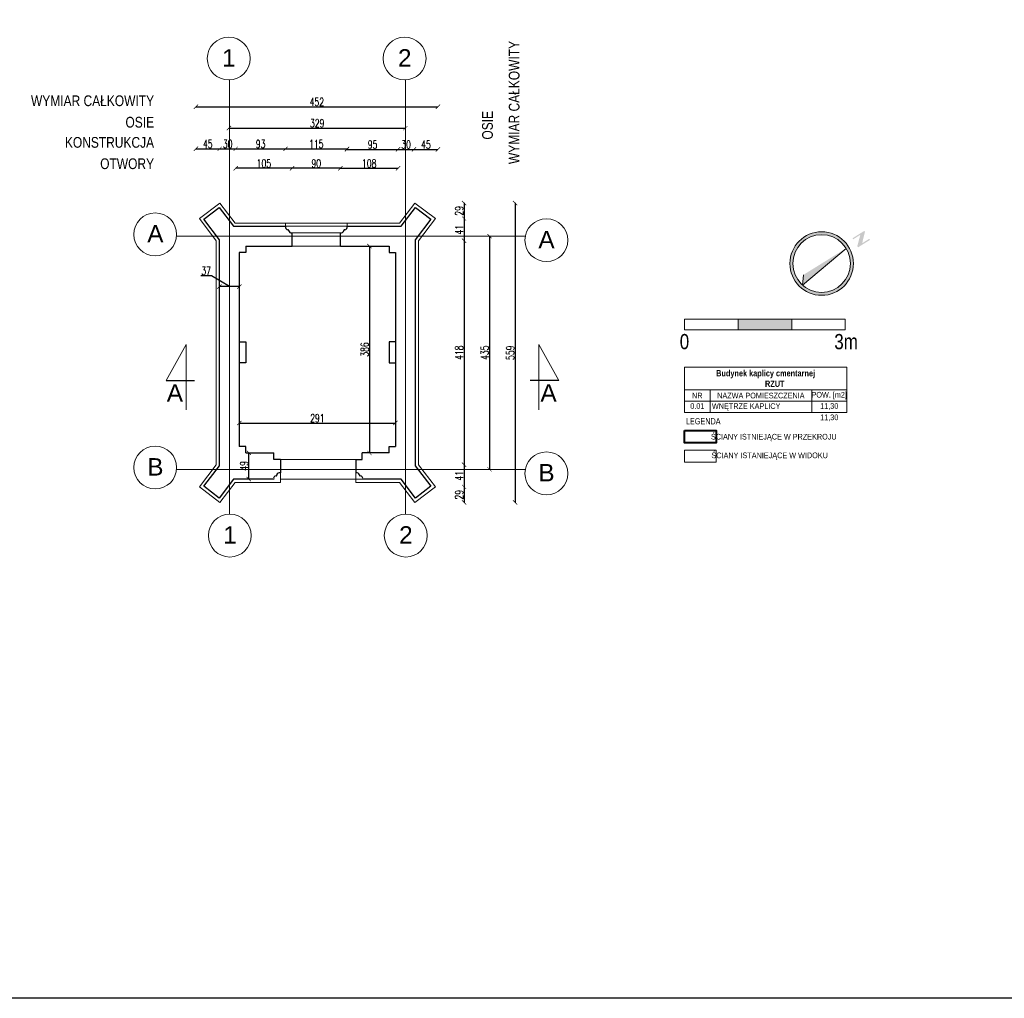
# Model space of a CAD drawing. Header units: millimetres. Extents: x -37887 to 94344, y -69777 to 116976.
# Tile 113 of 205: x -1171 to 17208, y 43293 to 61552. Entities that reach past the tile are written whole.
import ezdxf
from ezdxf.enums import TextEntityAlignment as Align

# ---------------------------------------------------------------- set-up
doc = ezdxf.new("R2010")
doc.units = ezdxf.units.MM
doc.linetypes.add('Linia siatki', pattern=[19.05, 12.7, -3.175, 0, -3.175])
for name, color, linetype, lineweight in [('01_inwentaryzacja', 8, 'Continuous', 9), ('01_inwentaryzacja przekrój', 8, 'Continuous', 30), ('01_inwentaryzacja widok', 8, 'Continuous', 9), ('02_odbudowa', 7, 'Continuous', 30), ('0_WYMIAROWANIE', 6, 'Continuous', 9), ('A-WALL', 113, 'Continuous', 9), ('AR_Opis pomieszczeń', 5, 'Continuous', 15), ('AR_Wymiary zewnętrzne', 6, 'Continuous', 15), ('S-GRID', 1, 'Continuous', 9), ('S-GRID-IDEN', 1, 'Continuous', 9)]:
    doc.layers.add(name, color=color, linetype=linetype, lineweight=lineweight)
doc.styles.add('Arial', font='arial.ttf', dxfattribs={"height": 324.565868})
doc.styles.add('Arial Condensed', font='arial.ttf', dxfattribs={"width": 0.8})
doc.styles.add('ROMANS', font='romans', dxfattribs={"width": 0.7})
doc.dimstyles.new('WYMIAROWANIE_PIOTR', dxfattribs={"dimtxt": 150, "dimasz": 80, "dimexe": 0.18, "dimexo": 0.0625, "dimgap": 15, "dimtad": 1, "dimtoh": 1, "dimdec": 0, "dimlfac": 0.1, "dimzin": 0, "dimdsep": 46, "dimtxsty": 'ROMANS', "dimblk": 'ARCHTICK', "dimcen": 0.09, "dimse1": 1, "dimse2": 1, "dimadec": 0, "dimazin": 0, "dimtfac": 1, "dimtdec": 0, "dimtix": 1, "dimtmove": 1, "dimatfit": 3, "dimldrblk": 'ARCHTICK', "dimfxl": 0, "dimtolj": 1, "dimtzin": 0, "dimarcsym": 0})

# ---------------------------------------------------------------- blocks, each defined once
blk = doc.blocks.new('_ARCHTICK')
at = {"color": 0, "linetype": 'ByBlock', "const_width": 0.15}
blk.add_lwpolyline([(-0.5, -0.5), (0.5, 0.5)], dxfattribs=at)
blk = doc.blocks.new('*D105')
at = {"layer": '0_WYMIAROWANIE', "color": 0, "lineweight": -2}
blk.add_line((2735, 59529), (6029, 59529), dxfattribs=at)
at = {"layer": 'Defpoints', "color": 0}
for p in [(2735, 60453), (6029, 59529), (6029, 57149)]:
    blk.add_point(p, dxfattribs=at)
at = {"layer": '0_WYMIAROWANIE', "color": 0, "lineweight": -2, "xscale": 80, "yscale": 80, "zscale": 80, "rotation": 180}
blk.add_blockref('_ARCHTICK', (2735, 59529), dxfattribs=at)
at = {"layer": '0_WYMIAROWANIE', "color": 0, "lineweight": -2, "xscale": 80, "yscale": 80, "zscale": 80}
blk.add_blockref('_ARCHTICK', (6029, 59529), dxfattribs=at)
at = {"layer": '0_WYMIAROWANIE', "color": 0, "insert": (4382, 59619), "char_height": 150, "attachment_point": 5, "style": 'ROMANS'}
blk.add_mtext('\\A1;329', dxfattribs=at)
blk = doc.blocks.new('*D106')
at = {"layer": '0_WYMIAROWANIE', "color": 0, "lineweight": -2}
blk.add_line((2118, 59927), (6635, 59927), dxfattribs=at)
at = {"layer": 'Defpoints', "color": 0}
for p in [(6635, 59927), (2118, 56896), (6635, 56896)]:
    blk.add_point(p, dxfattribs=at)
at = {"layer": '0_WYMIAROWANIE', "color": 0, "lineweight": -2, "xscale": 80, "yscale": 80, "zscale": 80, "rotation": 180}
blk.add_blockref('_ARCHTICK', (2118, 59927), dxfattribs=at)
at = {"layer": '0_WYMIAROWANIE', "color": 0, "lineweight": -2, "xscale": 80, "yscale": 80, "zscale": 80}
blk.add_blockref('_ARCHTICK', (6635, 59927), dxfattribs=at)
at = {"layer": '0_WYMIAROWANIE', "color": 0, "insert": (4376, 60017), "char_height": 150, "attachment_point": 5, "style": 'ROMANS'}
blk.add_mtext('\\A1;452', dxfattribs=at)
blk = doc.blocks.new('*D119')
at = {"layer": '0_WYMIAROWANIE', "color": 0, "lineweight": -2}
blk.add_line((2118, 59143), (2563, 59143), dxfattribs=at)
at = {"layer": 'Defpoints', "color": 0}
for p in [(2563, 59143), (2563, 58469), (2118, 58130)]:
    blk.add_point(p, dxfattribs=at)
at = {"layer": '0_WYMIAROWANIE', "color": 0, "lineweight": -2, "xscale": 80, "yscale": 80, "zscale": 80, "rotation": 180}
blk.add_blockref('_ARCHTICK', (2118, 59143), dxfattribs=at)
at = {"layer": '0_WYMIAROWANIE', "color": 0, "lineweight": -2, "xscale": 80, "yscale": 80, "zscale": 80}
blk.add_blockref('_ARCHTICK', (2563, 59143), dxfattribs=at)
at = {"layer": '0_WYMIAROWANIE', "color": 0, "insert": (2340, 59233), "char_height": 150, "attachment_point": 5, "style": 'ROMANS'}
blk.add_mtext('\\A1;45', dxfattribs=at)
blk = doc.blocks.new('*D107')
at = {"layer": '0_WYMIAROWANIE', "color": 0, "lineweight": -2}
blk.add_line((2563, 59143), (2861, 59143), dxfattribs=at)
at = {"layer": 'Defpoints', "color": 0}
for p in [(2861, 59143), (2563, 58469), (2861, 58079)]:
    blk.add_point(p, dxfattribs=at)
at = {"layer": '0_WYMIAROWANIE', "color": 0, "lineweight": -2, "xscale": 80, "yscale": 80, "zscale": 80, "rotation": 180}
blk.add_blockref('_ARCHTICK', (2563, 59143), dxfattribs=at)
at = {"layer": '0_WYMIAROWANIE', "color": 0, "lineweight": -2, "xscale": 80, "yscale": 80, "zscale": 80}
blk.add_blockref('_ARCHTICK', (2861, 59143), dxfattribs=at)
at = {"layer": '0_WYMIAROWANIE', "color": 0, "insert": (2712, 59233), "char_height": 150, "attachment_point": 5, "style": 'ROMANS'}
blk.add_mtext('\\A1;30', dxfattribs=at)
blk = doc.blocks.new('*D108')
at = {"layer": '0_WYMIAROWANIE', "color": 0, "lineweight": -2}
blk.add_line((2861, 59143), (3790, 59143), dxfattribs=at)
at = {"layer": 'Defpoints', "color": 0}
for p in [(3790, 59143), (2861, 58079), (3790, 57758)]:
    blk.add_point(p, dxfattribs=at)
at = {"layer": '0_WYMIAROWANIE', "color": 0, "lineweight": -2, "xscale": 80, "yscale": 80, "zscale": 80, "rotation": 180}
blk.add_blockref('_ARCHTICK', (2861, 59143), dxfattribs=at)
at = {"layer": '0_WYMIAROWANIE', "color": 0, "lineweight": -2, "xscale": 80, "yscale": 80, "zscale": 80}
blk.add_blockref('_ARCHTICK', (3790, 59143), dxfattribs=at)
at = {"layer": '0_WYMIAROWANIE', "color": 0, "insert": (3326, 59233), "char_height": 150, "attachment_point": 5, "style": 'ROMANS'}
blk.add_mtext('\\A1;93', dxfattribs=at)
blk = doc.blocks.new('*D109')
at = {"layer": '0_WYMIAROWANIE', "color": 0, "lineweight": -2}
blk.add_line((3790, 59143), (4939, 59143), dxfattribs=at)
at = {"layer": 'Defpoints', "color": 0}
for p in [(4939, 59143), (3790, 57758), (4939, 57758)]:
    blk.add_point(p, dxfattribs=at)
at = {"layer": '0_WYMIAROWANIE', "color": 0, "lineweight": -2, "xscale": 80, "yscale": 80, "zscale": 80, "rotation": 180}
blk.add_blockref('_ARCHTICK', (3790, 59143), dxfattribs=at)
at = {"layer": '0_WYMIAROWANIE', "color": 0, "lineweight": -2, "xscale": 80, "yscale": 80, "zscale": 80}
blk.add_blockref('_ARCHTICK', (4939, 59143), dxfattribs=at)
at = {"layer": '0_WYMIAROWANIE', "color": 0, "insert": (4365, 59233), "char_height": 150, "attachment_point": 5, "style": 'ROMANS'}
blk.add_mtext('\\A1;115', dxfattribs=at)
blk = doc.blocks.new('*D110')
at = {"layer": '0_WYMIAROWANIE', "color": 0, "lineweight": -2}
blk.add_line((4939, 59133), (5892, 59133), dxfattribs=at)
at = {"layer": 'Defpoints', "color": 0}
for p in [(5892, 59133), (5892, 58079), (4939, 57758)]:
    blk.add_point(p, dxfattribs=at)
at = {"layer": '0_WYMIAROWANIE', "color": 0, "lineweight": -2, "xscale": 80, "yscale": 80, "zscale": 80, "rotation": 180}
blk.add_blockref('_ARCHTICK', (4939, 59133), dxfattribs=at)
at = {"layer": '0_WYMIAROWANIE', "color": 0, "lineweight": -2, "xscale": 80, "yscale": 80, "zscale": 80}
blk.add_blockref('_ARCHTICK', (5892, 59133), dxfattribs=at)
at = {"layer": '0_WYMIAROWANIE', "color": 0, "insert": (5416, 59223), "char_height": 150, "attachment_point": 5, "style": 'ROMANS'}
blk.add_mtext('\\A1;95', dxfattribs=at)
blk = doc.blocks.new('*D111')
at = {"layer": '0_WYMIAROWANIE', "color": 0, "lineweight": -2}
blk.add_line((5892, 59133), (6190, 59133), dxfattribs=at)
at = {"layer": 'Defpoints', "color": 0}
for p in [(6190, 59133), (6190, 58469), (5892, 58079)]:
    blk.add_point(p, dxfattribs=at)
at = {"layer": '0_WYMIAROWANIE', "color": 0, "lineweight": -2, "xscale": 80, "yscale": 80, "zscale": 80, "rotation": 180}
blk.add_blockref('_ARCHTICK', (5892, 59133), dxfattribs=at)
at = {"layer": '0_WYMIAROWANIE', "color": 0, "lineweight": -2, "xscale": 80, "yscale": 80, "zscale": 80}
blk.add_blockref('_ARCHTICK', (6190, 59133), dxfattribs=at)
at = {"layer": '0_WYMIAROWANIE', "color": 0, "insert": (6041, 59223), "char_height": 150, "attachment_point": 5, "style": 'ROMANS'}
blk.add_mtext('\\A1;30', dxfattribs=at)
blk = doc.blocks.new('*D112')
at = {"layer": '0_WYMIAROWANIE', "color": 0, "lineweight": -2}
blk.add_line((6190, 59133), (6635, 59133), dxfattribs=at)
at = {"layer": 'Defpoints', "color": 0}
for p in [(6635, 59133), (6190, 58469), (6635, 58130)]:
    blk.add_point(p, dxfattribs=at)
at = {"layer": '0_WYMIAROWANIE', "color": 0, "lineweight": -2, "xscale": 80, "yscale": 80, "zscale": 80, "rotation": 180}
blk.add_blockref('_ARCHTICK', (6190, 59133), dxfattribs=at)
at = {"layer": '0_WYMIAROWANIE', "color": 0, "lineweight": -2, "xscale": 80, "yscale": 80, "zscale": 80}
blk.add_blockref('_ARCHTICK', (6635, 59133), dxfattribs=at)
at = {"layer": '0_WYMIAROWANIE', "color": 0, "insert": (6412, 59223), "char_height": 150, "attachment_point": 5, "style": 'ROMANS'}
blk.add_mtext('\\A1;45', dxfattribs=at)
blk = doc.blocks.new('*D113')
at = {"layer": '0_WYMIAROWANIE', "color": 0, "lineweight": -2}
blk.add_line((3915, 58780), (2861, 58780), dxfattribs=at)
at = {"layer": 'Defpoints', "color": 0}
for p in [(2861, 58780), (2861, 58079), (3915, 57578)]:
    blk.add_point(p, dxfattribs=at)
at = {"layer": '0_WYMIAROWANIE', "color": 0, "lineweight": -2, "xscale": 80, "yscale": 80, "zscale": 80, "rotation": 180}
blk.add_blockref('_ARCHTICK', (2861, 58780), dxfattribs=at)
at = {"layer": '0_WYMIAROWANIE', "color": 0, "lineweight": -2, "xscale": 80, "yscale": 80, "zscale": 80}
blk.add_blockref('_ARCHTICK', (3915, 58780), dxfattribs=at)
at = {"layer": '0_WYMIAROWANIE', "color": 0, "insert": (3388, 58870), "char_height": 150, "attachment_point": 5, "style": 'ROMANS'}
blk.add_mtext('\\A1;105', dxfattribs=at)
blk = doc.blocks.new('*D114')
at = {"layer": '0_WYMIAROWANIE', "color": 0, "lineweight": -2}
blk.add_line((4815, 58780), (3915, 58780), dxfattribs=at)
at = {"layer": 'Defpoints', "color": 0}
for p in [(3915, 58780), (3915, 57578), (4815, 57578)]:
    blk.add_point(p, dxfattribs=at)
at = {"layer": '0_WYMIAROWANIE', "color": 0, "lineweight": -2, "xscale": 80, "yscale": 80, "zscale": 80, "rotation": 180}
blk.add_blockref('_ARCHTICK', (3915, 58780), dxfattribs=at)
at = {"layer": '0_WYMIAROWANIE', "color": 0, "lineweight": -2, "xscale": 80, "yscale": 80, "zscale": 80}
blk.add_blockref('_ARCHTICK', (4815, 58780), dxfattribs=at)
at = {"layer": '0_WYMIAROWANIE', "color": 0, "insert": (4365, 58870), "char_height": 150, "attachment_point": 5, "style": 'ROMANS'}
blk.add_mtext('\\A1;90', dxfattribs=at)
blk = doc.blocks.new('*D115')
at = {"layer": '0_WYMIAROWANIE', "color": 0, "lineweight": -2}
blk.add_line((4815, 58780), (5892, 58780), dxfattribs=at)
at = {"layer": 'Defpoints', "color": 0}
for p in [(5892, 58780), (5892, 58079), (4815, 57578)]:
    blk.add_point(p, dxfattribs=at)
at = {"layer": '0_WYMIAROWANIE', "color": 0, "lineweight": -2, "xscale": 80, "yscale": 80, "zscale": 80, "rotation": 180}
blk.add_blockref('_ARCHTICK', (4815, 58780), dxfattribs=at)
at = {"layer": '0_WYMIAROWANIE', "color": 0, "lineweight": -2, "xscale": 80, "yscale": 80, "zscale": 80}
blk.add_blockref('_ARCHTICK', (5892, 58780), dxfattribs=at)
at = {"layer": '0_WYMIAROWANIE', "color": 0, "insert": (5353, 58870), "char_height": 150, "attachment_point": 5, "style": 'ROMANS'}
blk.add_mtext('\\A1;108', dxfattribs=at)
blk = doc.blocks.new('*D116')
at = {"layer": '0_WYMIAROWANIE', "color": 0, "lineweight": -2}
blk.add_line((8076, 58132), (8076, 52544), dxfattribs=at)
at = {"layer": 'Defpoints', "color": 0}
for p in [(6684, 58132), (6684, 52544), (8076, 52544)]:
    blk.add_point(p, dxfattribs=at)
at = {"layer": '0_WYMIAROWANIE', "color": 0, "lineweight": -2, "xscale": 80, "yscale": 80, "zscale": 80}
for p, rotation in [((8076, 58132), 90), ((8076, 52544), 270)]:
    blk.add_blockref('_ARCHTICK', p, dxfattribs=dict(at, rotation=rotation))
at = {"layer": '0_WYMIAROWANIE', "color": 0, "insert": (7986, 55338), "char_height": 150, "attachment_point": 5, "rotation": 90, "style": 'ROMANS'}
blk.add_mtext('\\A1;559', dxfattribs=at)
blk = doc.blocks.new('*D120')
at = {"layer": '0_WYMIAROWANIE', "color": 0, "lineweight": -2}
blk.add_line((2929, 54027), (5843, 54027), dxfattribs=at)
at = {"layer": 'Defpoints', "color": 0}
for p in [(5843, 54027), (5843, 53588), (2929, 53348)]:
    blk.add_point(p, dxfattribs=at)
at = {"layer": '0_WYMIAROWANIE', "color": 0, "lineweight": -2, "xscale": 80, "yscale": 80, "zscale": 80, "rotation": 180}
blk.add_blockref('_ARCHTICK', (2929, 54027), dxfattribs=at)
at = {"layer": '0_WYMIAROWANIE', "color": 0, "lineweight": -2, "xscale": 80, "yscale": 80, "zscale": 80}
blk.add_blockref('_ARCHTICK', (5843, 54027), dxfattribs=at)
at = {"layer": '0_WYMIAROWANIE', "color": 0, "insert": (4386, 54117), "char_height": 150, "attachment_point": 5, "style": 'ROMANS'}
blk.add_mtext('\\A1;291', dxfattribs=at)
blk = doc.blocks.new('Siatka - 4 mm-108067-PARTER')
at = {"layer": 'S-GRID-IDEN'}
blk.add_circle((0, 0), 4, dxfattribs=at)
blk = doc.blocks.new('*D117')
at = {"layer": '0_WYMIAROWANIE', "color": 0, "lineweight": -2}
blk.add_line((5359, 57328), (5359, 53468), dxfattribs=at)
at = {"layer": 'Defpoints', "color": 0}
for p in [(5723, 57328), (5359, 53468), (5723, 53468)]:
    blk.add_point(p, dxfattribs=at)
at = {"layer": '0_WYMIAROWANIE', "color": 0, "lineweight": -2, "xscale": 80, "yscale": 80, "zscale": 80}
for p, rotation in [((5359, 57328), 90), ((5359, 53468), 270)]:
    blk.add_blockref('_ARCHTICK', p, dxfattribs=dict(at, rotation=rotation))
at = {"layer": '0_WYMIAROWANIE', "color": 0, "insert": (5269, 55398), "char_height": 150, "attachment_point": 5, "rotation": 90, "style": 'ROMANS'}
blk.add_mtext('\\A1;386', dxfattribs=at)
blk = doc.blocks.new('*D121')
at = {"layer": '0_WYMIAROWANIE', "color": 0, "lineweight": -2}
blk.add_line((7599, 57513), (7599, 53163), dxfattribs=at)
at = {"layer": 'Defpoints', "color": 0}
for p in [(7099, 57513), (6890, 53163), (7599, 53163)]:
    blk.add_point(p, dxfattribs=at)
at = {"layer": '0_WYMIAROWANIE', "color": 0, "lineweight": -2, "xscale": 80, "yscale": 80, "zscale": 80}
for p, rotation in [((7599, 57513), 90), ((7599, 53163), 270)]:
    blk.add_blockref('_ARCHTICK', p, dxfattribs=dict(at, rotation=rotation))
at = {"layer": '0_WYMIAROWANIE', "color": 0, "insert": (7509, 55338), "char_height": 150, "attachment_point": 5, "rotation": 90, "style": 'ROMANS'}
blk.add_mtext('\\A1;435', dxfattribs=at)
blk = doc.blocks.new('*D122')
at = {"layer": '0_WYMIAROWANIE', "color": 0, "lineweight": -2}
for p, q in [((2410, 56776), (2210, 56776)), ((2744, 56572), (2410, 56776)), ((2929, 56572), (2559, 56572))]:
    blk.add_line(p, q, dxfattribs=at)
at = {"layer": 'Defpoints', "color": 0}
for p in [(2559, 56572), (2559, 56326), (2929, 56326)]:
    blk.add_point(p, dxfattribs=at)
at = {"layer": '0_WYMIAROWANIE', "color": 0, "lineweight": -2, "xscale": 80, "yscale": 80, "zscale": 80, "rotation": 180}
blk.add_blockref('_ARCHTICK', (2559, 56572), dxfattribs=at)
at = {"layer": '0_WYMIAROWANIE', "color": 0, "lineweight": -2, "xscale": 80, "yscale": 80, "zscale": 80}
blk.add_blockref('_ARCHTICK', (2929, 56572), dxfattribs=at)
at = {"layer": '0_WYMIAROWANIE', "color": 0, "insert": (2310, 56866), "char_height": 150, "attachment_point": 5, "style": 'ROMANS'}
blk.add_mtext('\\A1;37', dxfattribs=at)
blk = doc.blocks.new('*D118')
at = {"layer": '0_WYMIAROWANIE', "color": 0, "lineweight": -2}
blk.add_line((3107, 52981), (3107, 53471), dxfattribs=at)
at = {"layer": 'Defpoints', "color": 0}
for p in [(3107, 53471), (3107, 53471), (3107, 52981)]:
    blk.add_point(p, dxfattribs=at)
at = {"layer": '0_WYMIAROWANIE', "color": 0, "lineweight": -2, "xscale": 80, "yscale": 80, "zscale": 80}
for p, rotation in [((3107, 53471), 90), ((3107, 52981), 270)]:
    blk.add_blockref('_ARCHTICK', p, dxfattribs=dict(at, rotation=rotation))
at = {"layer": '0_WYMIAROWANIE', "color": 0, "insert": (3017, 53226), "char_height": 150, "attachment_point": 5, "rotation": 90, "style": 'ROMANS'}
blk.add_mtext('\\A1;49', dxfattribs=at)
blk = doc.blocks.new('*D228')
at = {"layer": '0_WYMIAROWANIE', "color": 0, "lineweight": -2}
blk.add_line((7124, 58132), (7124, 57841), dxfattribs=at)
at = {"layer": 'Defpoints', "color": 0}
for p in [(6175, 58132), (6556, 57841), (7124, 57841)]:
    blk.add_point(p, dxfattribs=at)
at = {"layer": '0_WYMIAROWANIE', "color": 0, "lineweight": -2, "xscale": 80, "yscale": 80, "zscale": 80}
for p, rotation in [((7124, 58132), 90), ((7124, 57841), 270)]:
    blk.add_blockref('_ARCHTICK', p, dxfattribs=dict(at, rotation=rotation))
at = {"layer": '0_WYMIAROWANIE', "color": 0, "insert": (7034, 57986), "char_height": 150, "attachment_point": 5, "rotation": 90, "style": 'ROMANS'}
blk.add_mtext('\\A1;29', dxfattribs=at)
blk = doc.blocks.new('*D229')
at = {"layer": '0_WYMIAROWANIE', "color": 0, "lineweight": -2}
blk.add_line((7124, 57841), (7124, 57427), dxfattribs=at)
at = {"layer": 'Defpoints', "color": 0}
for p in [(6556, 57841), (6241, 57427), (7124, 57427)]:
    blk.add_point(p, dxfattribs=at)
at = {"layer": '0_WYMIAROWANIE', "color": 0, "lineweight": -2, "xscale": 80, "yscale": 80, "zscale": 80}
for p, rotation in [((7124, 57841), 90), ((7124, 57427), 270)]:
    blk.add_blockref('_ARCHTICK', p, dxfattribs=dict(at, rotation=rotation))
at = {"layer": '0_WYMIAROWANIE', "color": 0, "insert": (7034, 57634), "char_height": 150, "attachment_point": 5, "rotation": 90, "style": 'ROMANS'}
blk.add_mtext('\\A1;41', dxfattribs=at)
blk = doc.blocks.new('*D230')
at = {"layer": '0_WYMIAROWANIE', "color": 0, "lineweight": -2}
blk.add_line((7124, 57427), (7124, 53248), dxfattribs=at)
at = {"layer": 'Defpoints', "color": 0}
for p in [(6241, 57427), (6241, 53248), (7124, 53248)]:
    blk.add_point(p, dxfattribs=at)
at = {"layer": '0_WYMIAROWANIE', "color": 0, "lineweight": -2, "xscale": 80, "yscale": 80, "zscale": 80}
for p, rotation in [((7124, 57427), 90), ((7124, 53248), 270)]:
    blk.add_blockref('_ARCHTICK', p, dxfattribs=dict(at, rotation=rotation))
at = {"layer": '0_WYMIAROWANIE', "color": 0, "insert": (7034, 55338), "char_height": 150, "attachment_point": 5, "rotation": 90, "style": 'ROMANS'}
blk.add_mtext('\\A1;418', dxfattribs=at)
blk = doc.blocks.new('*D231')
at = {"layer": '0_WYMIAROWANIE', "color": 0, "lineweight": -2}
blk.add_line((7124, 53248), (7124, 52835), dxfattribs=at)
at = {"layer": 'Defpoints', "color": 0}
for p in [(6241, 53248), (6556, 52835), (7124, 52835)]:
    blk.add_point(p, dxfattribs=at)
at = {"layer": '0_WYMIAROWANIE', "color": 0, "lineweight": -2, "xscale": 80, "yscale": 80, "zscale": 80}
for p, rotation in [((7124, 53248), 90), ((7124, 52835), 270)]:
    blk.add_blockref('_ARCHTICK', p, dxfattribs=dict(at, rotation=rotation))
at = {"layer": '0_WYMIAROWANIE', "color": 0, "insert": (7034, 53041), "char_height": 150, "attachment_point": 5, "rotation": 90, "style": 'ROMANS'}
blk.add_mtext('\\A1;41', dxfattribs=at)
blk = doc.blocks.new('*D232')
at = {"layer": '0_WYMIAROWANIE', "color": 0, "lineweight": -2}
blk.add_line((7124, 52835), (7124, 52544), dxfattribs=at)
at = {"layer": 'Defpoints', "color": 0}
for p in [(6556, 52835), (6175, 52544), (7124, 52544)]:
    blk.add_point(p, dxfattribs=at)
at = {"layer": '0_WYMIAROWANIE', "color": 0, "lineweight": -2, "xscale": 80, "yscale": 80, "zscale": 80}
for p, rotation in [((7124, 52835), 90), ((7124, 52544), 270)]:
    blk.add_blockref('_ARCHTICK', p, dxfattribs=dict(at, rotation=rotation))
at = {"layer": '0_WYMIAROWANIE', "color": 0, "insert": (7034, 52689), "char_height": 150, "attachment_point": 5, "rotation": 90, "style": 'ROMANS'}
blk.add_mtext('\\A1;29', dxfattribs=at)

msp = doc.modelspace()

# ---------------------------------------------------------------- hatches: boundary and pattern name
at = {"lineweight": 9}
h = msp.add_hatch(color=256, dxfattribs=at)
h.dxf.hatch_style = 1
h.paths.add_polyline_path([(14701.2, 57443.4), (14688.3, 57464.3), (14555, 57381.6), (14606.7, 57595.6), (14596.5, 57612.1), (14374.3, 57474.2), (14386.5, 57454.6), (14520.2, 57537.6), (14464.8, 57328.4), (14479, 57305.5)])
h.paths.add_polyline_path([(14255, 57286.1), (13457.8, 56791.2), (13443.1, 56598.1)], flags=0)
h.paths.add_polyline_path([(13485.1, 57506.3, 1), (14110.8, 56498.5, 1)])
h.paths.add_polyline_path([(14081.7, 56545.3, -1), (13514.2, 57459.4, -1)], flags=16)
h.paths.add_polyline_path([(13443.1, 56598.1), (13457.8, 56791.2), (13278.2, 56863.7), (14255, 57286.1)], flags=0)
h = msp.add_hatch(color=256, dxfattribs=at)
h.dxf.hatch_style = 1
h.paths.add_polyline_path([(14255, 57286.1), (13457.8, 56791.2), (13443.1, 56598.1)])
at = {"layer": 'AR_Opis pomieszczeń'}
h = msp.add_hatch(color=3, dxfattribs=at)
h.dxf.hatch_style = 1
h.paths.add_polyline_path([(13239.3, 55966.9), (12239.3, 55966.9), (12239.3, 55766.9), (13239.3, 55766.9)])
h.paths.add_polyline_path([(14239.3, 55966.9), (14239.3, 55766.9)])

# ---------------------------------------------------------------- linework, layer by layer
at = {"lineweight": 9}
msp.add_line((13443.1, 56598.1), (13457.8, 56791.2), dxfattribs=at)
msp.add_lwpolyline([(13443.1, 56598.1), (14255, 57286.1)], dxfattribs=at)
at = {"lineweight": 40}
msp.add_lwpolyline([(11239.3, 53884.5), (11830.8, 53884.5), (11830.8, 53660.2), (11239.3, 53660.2)], close=True, dxfattribs=at)
at = {"lineweight": 9}
msp.add_lwpolyline([(11239.3, 53518.5), (11830.8, 53518.5), (11830.8, 53294.3), (11239.3, 53294.3)], close=True, dxfattribs=at)
for radius in [593.1, 537.9]:
    msp.add_circle((13798, 57002.4), radius, dxfattribs=at)
at = {"layer": '01_inwentaryzacja'}
for p, q in [((3914.9, 57327.7), (4814.9, 57327.7)), ((5104.9, 53347.7), (5104.9, 52977.7))]:
    msp.add_line(p, q, dxfattribs=at)
for points in [[(3790.5, 57697.7), (3790.5, 57757.7)], [(4939.4, 57697.7), (4939.4, 57757.7)], [(5104.9, 53347.7), (3694.9, 53347.7)]]:
    msp.add_lwpolyline(points, dxfattribs=at)
at = {"layer": '01_inwentaryzacja przekrój'}
for p, q in [((3914.9, 57327.7), (3914.9, 57577.7)), ((4814.9, 57327.7), (4814.9, 57577.7)), ((2929.2, 57207.7), (2929.2, 53587.7)), ((3049.2, 57327.7), (3914.9, 57327.7)), ((4814.9, 57327.7), (5723.4, 57327.7)), ((5843.4, 57207.7), (5843.4, 53587.7)), ((3694.9, 53347.7), (3694.9, 53097.7)), ((3694.9, 53347.7), (3694.9, 53097.7))]:
    msp.add_line(p, q, dxfattribs=at)
for points in [[(3570.5, 52977.7), (2821.3, 52977.7), (2554.1, 52627.7), (2268, 52846.1), (2559.2, 53227.7), (2559.2, 57447.7), (2268, 57829.3), (2554.1, 58047.7), (2821.3, 57697.7), (3790.5, 57697.7)], [(4939.4, 57697.7), (5951.3, 57697.7), (6218.4, 58047.7), (6504.6, 57829.3), (6213.4, 57447.7), (6213.4, 53227.7), (6504.6, 52846.1), (6218.4, 52627.7), (5951.3, 52977.7), (5229.4, 52977.7)], [(3914.9, 57327.7), (3914.9, 57577.7), (3914.9, 57577.7), (3914.9, 57577.7)], [(4814.9, 57327.7), (4814.9, 57577.7), (4814.9, 57577.7), (4814.9, 57577.7)], [(3049.2, 57327.7), (3049.2, 57327.7), (3049.2, 57207.7), (2929.2, 57207.7)], [(5723.4, 57327.7), (5723.4, 57327.7), (5723.4, 57207.7), (5843.4, 57207.7)], [(2929.2, 55538.5), (3049.2, 55538.5), (3049.2, 55147.5), (2929.2, 55147.5)], [(5843.4, 55538.5), (5723.4, 55538.5), (5723.4, 55147.5), (5843.4, 55147.5)], [(3049.2, 53467.7), (3049.2, 53467.7), (3049.2, 53587.7), (2929.2, 53587.7)], [(5723.4, 53467.7), (5723.4, 53467.7), (5723.4, 53587.7), (5843.4, 53587.7)], [(3049.2, 53467.7), (3049.2, 53467.7), (3574.9, 53467.7)], [(3694.9, 53347.7), (3574.9, 53347.7), (3574.9, 53467.7)], [(3694.9, 53347.7), (3694.9, 53097.7)], [(5104.9, 53347.7), (5224.9, 53347.7), (5224.9, 53467.7)], [(5104.9, 53347.7), (5104.9, 53097.7)], [(5723.4, 53467.7), (5723.4, 53467.7), (5224.9, 53467.7)]]:
    msp.add_lwpolyline(points, dxfattribs=at)
for centre, radius, start, end in [((3837.5, 57681.9), 49.6, 161.49688, 266.21556), ((3838, 57621), 12, 340.54518, 108.26962), ((3899.3, 57626), 50.8, 190.12944, 287.94228), ((4830.6, 57626), 50.8, 252.05772, 349.87056), ((4891.9, 57621), 12, 71.73038, 199.45482), ((4892.4, 57681.9), 49.6, 273.78444, 18.50312), ((3617.5, 52993.5), 49.6, 93.78444, 198.50312), ((3618, 53054.4), 12, 251.73038, 19.45482), ((3679.3, 53049.4), 50.8, 72.05772, 169.87056), ((5120.6, 53049.4), 50.8, 10.12944, 107.94228), ((5181.9, 53054.4), 12, 160.54518, 288.26962), ((5182.4, 52993.5), 49.6, 341.49688, 86.21556)]:
    msp.add_arc(centre, radius, start, end, dxfattribs=at)
at = {"layer": '01_inwentaryzacja widok'}
for p, q in [((3694.9, 53097.7), (3694.9, 52917.7)), ((5104.9, 52977.7), (5104.9, 52917.7))]:
    msp.add_line(p, q, dxfattribs=at)
for points in [[(3694.9, 52917.7), (2851, 52917.7), (2565.4, 52543.6), (2183.9, 52834.9), (2499.2, 53248), (2499.2, 57427.4), (2183.9, 57840.6), (2565.4, 58131.8), (2851, 57757.7), (4077.6, 57757.7)], [(4737.6, 57757.7), (5921.6, 57757.7), (6207.1, 58131.8), (6588.7, 57840.6), (6273.4, 57427.4), (6273.4, 53248), (6588.7, 52834.9), (6207.1, 52543.6), (5921.6, 52917.7), (5104.9, 52917.7)], [(4939.4, 57697.7), (3790.5, 57697.7)], [(3914.9, 57577.7), (4814.9, 57577.7)], [(5229.4, 52977.7), (3694.9, 52977.7)]]:
    msp.add_lwpolyline(points, dxfattribs=at)
msp.add_lwpolyline([(4939.4, 57757.7), (4939.4, 57757.7), (3790.5, 57757.7), (3790.5, 57757.7)], close=True, dxfattribs=at)
at = {"layer": '02_odbudowa'}
msp.add_lwpolyline([(-10533.9, 90527.6), (72812.7, 90527.6), (72812.7, 43293.3), (-10533.9, 43293.3)], close=True, dxfattribs=at)
at = {"layer": 'A-WALL', "lineweight": 13}
for p, q in [((1935.6, 55494.6), (1562.1, 54819.7)), ((1935.6, 54274.1), (1935.6, 55494.6)), ((8517.3, 54274.1), (8517.3, 55494.6)), ((8517.3, 55494.6), (8890.8, 54819.7))]:
    msp.add_line(p, q, dxfattribs=at)
at = {"layer": 'A-WALL', "lineweight": 30}
for p, q in [((1562.1, 54819.7), (2095.4, 54819.7)), ((8890.8, 54819.7), (8357.5, 54819.7))]:
    msp.add_line(p, q, dxfattribs=at)
at = {"layer": 'AR_Opis pomieszczeń', "color": 3}
for p, q in [((11239.3, 55069.8), (14266.2, 55069.8)), ((11239.3, 55069.8), (11239.3, 54221)), ((14266.2, 55069.8), (14266.2, 54221)), ((11239.3, 54644.2), (14266.2, 54644.2)), ((11715.3, 54644.2), (11715.3, 54221)), ((13613.9, 54644.2), (13613.9, 54221)), ((11239.3, 54432.6), (14266.2, 54432.6)), ((11239.3, 54221), (14266.2, 54221))]:
    msp.add_line(p, q, dxfattribs=at)
for points in [[(11239.3, 55766.9), (12239.3, 55766.9), (12239.3, 55966.9), (11239.3, 55966.9), (11239.3, 55766.9)], [(12239.3, 55766.9), (13239.3, 55766.9), (13239.3, 55966.9), (12239.3, 55966.9), (12239.3, 55766.9)], [(13239.3, 55766.9), (14239.3, 55766.9), (14239.3, 55966.9), (13239.3, 55966.9), (13239.3, 55766.9)], [(14239.3, 55766.9), (14239.3, 55766.9), (14239.3, 55966.9), (14239.3, 55966.9), (14239.3, 55766.9)], [(14239.3, 55766.9), (14239.3, 55766.9), (14239.3, 55966.9), (14239.3, 55966.9), (14239.3, 55766.9)]]:
    msp.add_lwpolyline(points, dxfattribs=at)
at = {"layer": 'S-GRID', "linetype": 'Linia siatki', "ltscale": 0.5}
for p, q in [((2744.6, 52326.7), (2744.6, 60427.2)), ((6028.8, 52326.7), (6028.8, 60427.2)), ((8267.4, 57512.7), (1758, 57512.7)), ((8267.4, 53162.7), (1758, 53162.7))]:
    msp.add_line(p, q, dxfattribs=at)

# ---------------------------------------------------------------- block references
at = {"layer": 'S-GRID-IDEN', "xscale": 99.99999999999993, "yscale": 99.99999999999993, "zscale": 99.99999999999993, "rotation": 89.99999999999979}
for p in [(2730.4, 60826.9), (6014.6, 60826.9), (1359.4, 57546.5), (8660.3, 57437.7), (1359.4, 53196.5), (8660.3, 53087.7), (2751.5, 51926.8), (6035.6, 51926.8)]:
    msp.add_blockref('Siatka - 4 mm-108067-PARTER', p, dxfattribs=at)

# ---------------------------------------------------------------- texts
at = {"layer": 'AR_Opis pomieszczeń', "color": 3, "style": 'Arial Condensed'}
for s, insert, char_height, width, attachment_point in [('0', (11238.1, 55543.9), 283.5, 1086.75, 5), ('3m', (14254.2, 55543.9), 283.5, 1086.75, 5), ('{\\fArial|b1|i0|c238|p34;\\H0.83333x;\\C256;Budynek kaplicy cmentarnej\\P         RZUT }', (12752.7, 54857), 141.048, 2956.448, 5), ('NR', (11477.3, 54538.4), 105.79, 405.514, 5), ('NAZWA POMIESZCZENIA', (12664.6, 54538.4), 105.786, 1828.062, 5), ('POW. [m2]', (13940, 54538.4), 105.79, 581.824, 5), ('WNĘTRZE KAPLICY', (11750.6, 54326.8), 105.786, 1828.062, 4), ('0.01', (11477.3, 54397.3), 105.79, 405.514, 2), ('11,30', (13940, 54397.3), 105.79, 581.824, 2), ('11,30', (13940, 54185.8), 105.79, 581.824, 2), ('ŚCIANY ISTNIEJĄCE W PRZEKROJU', (12905.4, 53756.1), 105.786, 4829.803, 5), ('ŚCIANY ISTANIEJĄCE W WIDOKU', (12828.5, 53407.9), 105.786, 4829.803, 5)]:
    msp.add_mtext(s, dxfattribs=dict(at, insert=insert, char_height=char_height, width=width, attachment_point=attachment_point))
at = {"layer": 'AR_Opis pomieszczeń', "color": 7, "insert": (11265.3, 54059, -245.7), "char_height": 116.36, "attachment_point": 4, "style": 'Arial Condensed'}
msp.add_mtext_dynamic_manual_height_columns('LEGENDA', width=32859.655, gutter_width=12.5, heights=[0], dxfattribs=at)
at = {"layer": 'AR_Wymiary zewnętrzne', "style": 'Arial Condensed', "width": 0.8}
for s, p in [('WYMIAR CAŁKOWITY', (8158.7, 61155.8)), ('OSIE', (7661.1, 59849.3))]:
    msp.add_text(s, height=200, rotation=90, dxfattribs=at).set_placement(p, align=Align.RIGHT)
for s, p in [('WYMIAR CAŁKOWITY', (1337.6, 59939.5)), ('WYMIAR CAŁKOWITY', (1337.6, 59939.5)), ('OSIE', (1337.6, 59539.5)), ('KONSTRUKCJA', (1337.6, 59163.1)), ('KONSTRUKCJA', (1337.6, 59163.1)), ('OTWORY', (1337.6, 58764.5))]:
    msp.add_text(s, height=200, dxfattribs=at).set_placement(p, align=Align.RIGHT)
at = {"layer": 'S-GRID-IDEN', "attachment_point": 2, "line_spacing_factor": 0.938532, "style": 'Arial'}
for s, insert, char_height, width in [('1', (2733, 61001.6), 324.6, 360.335), ('2', (6017.2, 61001.6), 324.6, 360.335), ('\\fArial|b0|i0|c238|p34|;A', (1362, 57721.2), 324.566, 360.335), ('\\fArial|b0|i0|c238|p34|;A', (8662.8, 57612.4), 324.566, 360.335), ('A', (1726.5, 54750.5), 324.6, 300.939), ('A', (8701.5, 54750.5), 324.6, 300.939), ('B', (1362, 53371.2), 324.6, 360.335), ('B', (8662.8, 53262.4), 324.6, 360.335), ('1', (2754.1, 52101.4), 324.6, 360.335), ('2', (6038.2, 52101.4), 324.6, 360.335)]:
    msp.add_mtext(s, dxfattribs=dict(at, insert=insert, char_height=char_height, width=width))

# ---------------------------------------------------------------- dimensions: what is measured, and where the dimension line sits
at = {"layer": '0_WYMIAROWANIE'}
for base, p1, p2, picture, middle in [((6028.8, 59528.8), (2734.8, 60453.2), (6028.8, 57149.2), '*D105', (4381.8, 59618.8)), ((6634.9, 59926.9), (2117.9, 56896.1), (6634.9, 56896.1), '*D106', (4376.4, 60016.9)), ((2563.1, 59143.4), (2117.9, 58129.7), (2563.1, 58469.4), '*D119', (2340.5, 59233.4)), ((2860.9, 59143.4), (2563.1, 58469.4), (2860.9, 58079.3), '*D107', (2712, 59233.4)), ((3790.5, 59143.4), (2860.9, 58079.3), (3790.5, 57757.7), '*D108', (3325.7, 59233.4)), ((4939.4, 59143.4), (3790.5, 57757.7), (4939.4, 57757.7), '*D109', (4364.9, 59233.4)), ((5891.9, 59133.4), (4939.4, 57757.7), (5891.9, 58079.3), '*D110', (5415.7, 59223.4)), ((6189.7, 59133.4), (5891.9, 58079.3), (6189.7, 58469.4), '*D111', (6040.8, 59223.4)), ((6634.9, 59133.4), (6189.7, 58469.4), (6634.9, 58129.7), '*D112', (6412.3, 59223.4)), ((2860.9, 58780.2), (3914.9, 57577.7), (2860.9, 58079.3), '*D113', (3387.9, 58870.2)), ((3914.9, 58780.2), (4814.9, 57577.7), (3914.9, 57577.7), '*D114', (4364.9, 58870.2)), ((5891.9, 58780.2), (4814.9, 57577.7), (5891.9, 58079.3), '*D115', (5353.4, 58870.2)), ((5843.4, 54027.3), (2929.2, 53347.7), (5843.4, 53587.7), '*D120', (4386.3, 54117.3))]:
    dim = msp.add_linear_dim(base=base, p1=p1, p2=p2, dimstyle='WYMIAROWANIE_PIOTR', dxfattribs=at)
    dim.commit()
    dim.dimension.update_dxf_attribs({"geometry": picture, "text_midpoint": middle})
for base, p1, p2, picture, middle in [((7123.7, 57840.6), (6174.7, 58131.8), (6556.2, 57840.6), '*D228', (7033.7, 57986.2)), ((8076, 52543.6), (6683.9, 58131.8), (6683.9, 52543.6), '*D116', (7986, 55337.7)), ((7123.7, 57427.4), (6556.2, 57840.6), (6240.9, 57427.4), '*D229', (7033.7, 57634)), ((7599.2, 53162.7), (7098.8, 57512.7), (6889.8, 53162.7), '*D121', (7509.2, 55337.7)), ((5358.8, 53467.7), (5723.4, 57327.7), (5723.4, 53467.7), '*D117', (5268.8, 55397.7)), ((7123.7, 53248), (6240.9, 57427.4), (6240.9, 53248), '*D230', (7033.7, 55337.7)), ((3107.2, 53471), (3107.2, 52981), (3107.2, 53471), '*D118', (3017.2, 53226)), ((7123.7, 52834.9), (6240.9, 53248), (6556.2, 52834.9), '*D231', (7033.7, 53041.4)), ((7123.7, 52543.6), (6556.2, 52834.9), (6174.7, 52543.6), '*D232', (7033.7, 52689.2))]:
    dim = msp.add_linear_dim(base=base, p1=p1, p2=p2, angle=90, dimstyle='WYMIAROWANIE_PIOTR', dxfattribs=at)
    dim.commit()
    dim.dimension.update_dxf_attribs({"geometry": picture, "text_midpoint": middle})
dim = msp.add_linear_dim(base=(2559.2, 56572.4), p1=(2929.2, 56325.8), p2=(2559.2, 56325.8), dimstyle='WYMIAROWANIE_PIOTR', dxfattribs=at)
dim.commit()
dim.dimension.update_dxf_attribs({"geometry": '*D122', "text_midpoint": (2395.2, 56775.6), "dimtype": 160})

doc.saveas('drawing.dxf')
